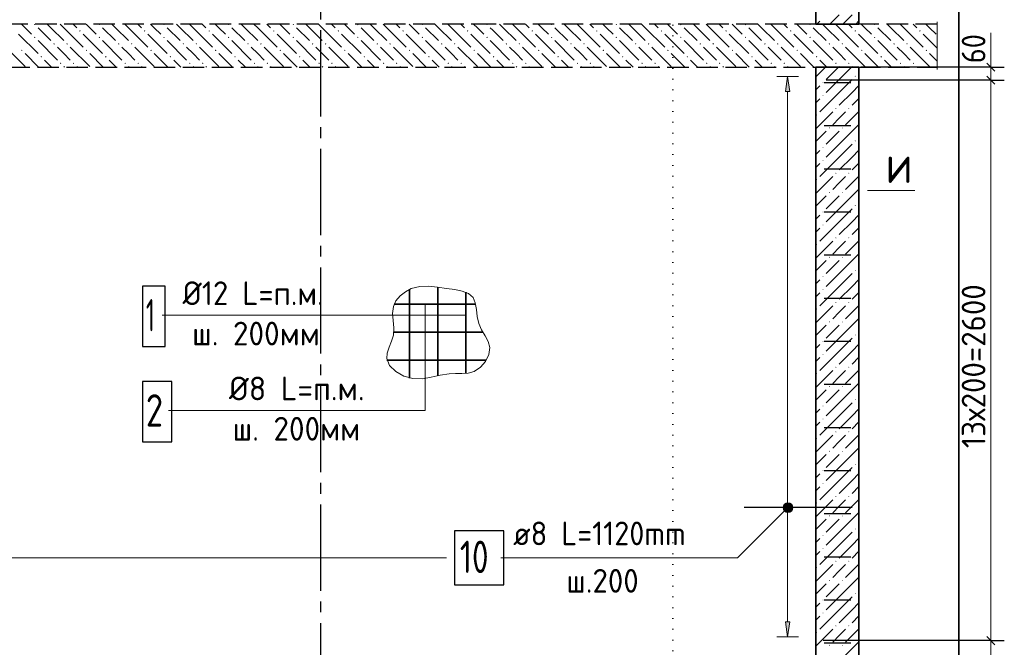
# Model space of a CAD drawing. Header units: millimetres. Extents: x 0 to 50400, y 0 to 35640.
# Tile 10 of 15: x 13351 to 24323, y 22881 to 29868. Entities that reach past the tile are written whole.
import ezdxf

# ---------------------------------------------------------------- set-up
doc = ezdxf.new("R2010")
doc.units = ezdxf.units.MM
for name, pattern in [('______2', [324, 240, -84]), ('______5', [1320, 960, -120, 120, -120]), ('______9', [120, 0, -120])]:
    doc.linetypes.add(name, pattern=pattern)
for name, color, linetype, lineweight in [('Standard', 7, 'Continuous', 25), ('ЖБ Перекрытие верхний уровень', 7, 'Continuous', 35), ('ЖБ Стена верхний уровень', 7, 'Continuous', 35), ('Позиционная метка линия выноска', 7, 'Continuous', 13), ('Позиционная метка номер позиции', 7, 'Continuous', 13), ('Сечения символ', 7, 'Continuous', 25)]:
    doc.layers.add(name, color=color, linetype=linetype, lineweight=lineweight)
doc.layers.add('Оси', color=7, linetype='______5', true_color=0x656565)
doc.layers.add('Стена Хомут', color=7, linetype='______2', true_color=0xa0a0a0)
doc.layers.add('Размерная выноска', color=7, linetype='Continuous')
doc.styles.add('ISOCPEUR', font='txt')

msp = doc.modelspace()

# ---------------------------------------------------------------- hatches: boundary and pattern name
at = {"layer": 'ЖБ Перекрытие верхний уровень', "linetype": 'Continuous', "lineweight": 18, "transparency": 33554687}
for points in [[(13511, 29815), (13516, 29819), (13522, 29819), (13527, 29815), (13519, 29807)], [(14015, 29743), (14023, 29751), (14031, 29743), (14023, 29735)], [(14231, 29815), (14236, 29819), (14242, 29819), (14247, 29815), (14239, 29807)], [(14735, 29743), (14743, 29751), (14751, 29743), (14743, 29735)], [(14951, 29815), (14956, 29819), (14962, 29819), (14967, 29815), (14959, 29807)], [(15455, 29743), (15463, 29751), (15471, 29743), (15463, 29735)], [(15671, 29815), (15676, 29819), (15682, 29819), (15687, 29815), (15679, 29807)], [(16175, 29743), (16183, 29751), (16191, 29743), (16183, 29735)], [(16391, 29815), (16396, 29819), (16402, 29819), (16407, 29815), (16399, 29807)], [(16895, 29743), (16903, 29751), (16911, 29743), (16903, 29735)], [(17111, 29815), (17116, 29819), (17122, 29819), (17127, 29815), (17119, 29807)], [(17615, 29743), (17623, 29751), (17631, 29743), (17623, 29735)], [(17831, 29815), (17836, 29819), (17842, 29819), (17847, 29815), (17839, 29807)], [(18335, 29743), (18343, 29751), (18351, 29743), (18343, 29735)], [(18551, 29815), (18556, 29819), (18562, 29819), (18567, 29815), (18559, 29807)], [(19055, 29743), (19063, 29751), (19071, 29743), (19063, 29735)], [(19271, 29815), (19276, 29819), (19282, 29819), (19287, 29815), (19279, 29807)], [(19775, 29743), (19783, 29751), (19791, 29743), (19783, 29735)], [(19991, 29815), (19996, 29819), (20002, 29819), (20007, 29815), (19999, 29807)], [(20495, 29743), (20503, 29751), (20511, 29743), (20503, 29735)], [(20711, 29815), (20716, 29819), (20722, 29819), (20727, 29815), (20719, 29807)], [(21215, 29743), (21223, 29751), (21231, 29743), (21223, 29735)], [(21431, 29815), (21436, 29819), (21442, 29819), (21447, 29815), (21439, 29807)], [(21935, 29743), (21943, 29751), (21951, 29743), (21943, 29735)], [(22151, 29815), (22156, 29819), (22162, 29819), (22167, 29815), (22159, 29807)], [(22655, 29743), (22663, 29751), (22671, 29743), (22663, 29735)], [(22871, 29815), (22876, 29819), (22882, 29819), (22887, 29815), (22879, 29807)], [(23375, 29743), (23383, 29751), (23391, 29743), (23383, 29735)], [(13511, 29671), (13519, 29679), (13527, 29671), (13519, 29663)], [(14231, 29671), (14239, 29679), (14247, 29671), (14239, 29663)], [(14951, 29671), (14959, 29679), (14967, 29671), (14959, 29663)], [(15671, 29671), (15679, 29679), (15687, 29671), (15679, 29663)], [(16391, 29671), (16399, 29679), (16407, 29671), (16399, 29663)], [(17111, 29671), (17119, 29679), (17127, 29671), (17119, 29663)], [(17831, 29671), (17839, 29679), (17847, 29671), (17839, 29663)], [(18551, 29671), (18559, 29679), (18567, 29671), (18559, 29663)], [(19271, 29671), (19279, 29679), (19287, 29671), (19279, 29663)], [(19991, 29671), (19999, 29679), (20007, 29671), (19999, 29663)], [(20711, 29671), (20719, 29679), (20727, 29671), (20719, 29663)], [(21431, 29671), (21439, 29679), (21447, 29671), (21439, 29663)], [(22151, 29671), (22159, 29679), (22167, 29671), (22159, 29663)], [(22871, 29671), (22879, 29679), (22887, 29671), (22879, 29663)], [(13367, 29527), (13375, 29535), (13383, 29527), (13375, 29519)], [(13727, 29599), (13735, 29607), (13743, 29599), (13735, 29591)], [(13871, 29599), (13879, 29607), (13887, 29599), (13879, 29591)], [(14087, 29527), (14095, 29535), (14103, 29527), (14095, 29519)], [(14447, 29599), (14455, 29607), (14463, 29599), (14455, 29591)], [(14591, 29599), (14599, 29607), (14607, 29599), (14599, 29591)], [(14807, 29527), (14815, 29535), (14823, 29527), (14815, 29519)], [(15167, 29599), (15175, 29607), (15183, 29599), (15175, 29591)], [(15311, 29599), (15319, 29607), (15327, 29599), (15319, 29591)], [(15527, 29527), (15535, 29535), (15543, 29527), (15535, 29519)], [(15887, 29599), (15895, 29607), (15903, 29599), (15895, 29591)], [(16031, 29599), (16039, 29607), (16047, 29599), (16039, 29591)], [(16247, 29527), (16255, 29535), (16263, 29527), (16255, 29519)], [(16607, 29599), (16615, 29607), (16623, 29599), (16615, 29591)], [(16751, 29599), (16759, 29607), (16767, 29599), (16759, 29591)], [(16967, 29527), (16975, 29535), (16983, 29527), (16975, 29519)], [(17327, 29599), (17335, 29607), (17343, 29599), (17335, 29591)], [(17471, 29599), (17479, 29607), (17487, 29599), (17479, 29591)], [(17687, 29527), (17695, 29535), (17703, 29527), (17695, 29519)], [(18047, 29599), (18055, 29607), (18063, 29599), (18055, 29591)], [(18191, 29599), (18199, 29607), (18207, 29599), (18199, 29591)], [(18407, 29527), (18415, 29535), (18423, 29527), (18415, 29519)], [(18767, 29599), (18775, 29607), (18783, 29599), (18775, 29591)], [(18911, 29599), (18919, 29607), (18927, 29599), (18919, 29591)], [(19127, 29527), (19135, 29535), (19143, 29527), (19135, 29519)], [(19487, 29599), (19495, 29607), (19503, 29599), (19495, 29591)], [(19631, 29599), (19639, 29607), (19647, 29599), (19639, 29591)], [(19847, 29527), (19855, 29535), (19863, 29527), (19855, 29519)], [(20207, 29599), (20215, 29607), (20223, 29599), (20215, 29591)], [(20351, 29599), (20359, 29607), (20367, 29599), (20359, 29591)], [(20567, 29527), (20575, 29535), (20583, 29527), (20575, 29519)], [(20927, 29599), (20935, 29607), (20943, 29599), (20935, 29591)], [(21071, 29599), (21079, 29607), (21087, 29599), (21079, 29591)], [(21287, 29527), (21295, 29535), (21303, 29527), (21295, 29519)], [(21647, 29599), (21655, 29607), (21663, 29599), (21655, 29591)], [(21791, 29599), (21799, 29607), (21807, 29599), (21799, 29591)], [(22007, 29527), (22015, 29535), (22023, 29527), (22015, 29519)], [(22367, 29599), (22375, 29607), (22383, 29599), (22375, 29591)], [(22511, 29599), (22519, 29607), (22527, 29599), (22519, 29591)], [(22727, 29527), (22735, 29535), (22743, 29527), (22735, 29519)], [(23087, 29599), (23095, 29607), (23103, 29599), (23095, 29591)], [(23231, 29599), (23239, 29607), (23247, 29599), (23239, 29591)], [(23447, 29527), (23455, 29535), (23463, 29527), (23455, 29519)], [(13583, 29455), (13591, 29463), (13599, 29455), (13591, 29447)], [(14303, 29455), (14311, 29463), (14319, 29455), (14311, 29447)], [(15023, 29455), (15031, 29463), (15039, 29455), (15031, 29447)], [(15743, 29455), (15751, 29463), (15759, 29455), (15751, 29447)], [(16463, 29455), (16471, 29463), (16479, 29455), (16471, 29447)], [(17183, 29455), (17191, 29463), (17199, 29455), (17191, 29447)], [(17903, 29455), (17911, 29463), (17919, 29455), (17911, 29447)], [(18623, 29455), (18624, 29455), (18624, 29455)], [(18624, 29455), (18631, 29463), (18639, 29455), (18631, 29447), (18624, 29455)], [(19343, 29455), (19351, 29463), (19359, 29455), (19351, 29447)], [(20063, 29455), (20071, 29463), (20079, 29455), (20071, 29447)], [(20783, 29455), (20791, 29463), (20799, 29455), (20791, 29447)], [(21503, 29455), (21511, 29463), (21519, 29455), (21511, 29447)], [(22223, 29455), (22231, 29463), (22239, 29455), (22231, 29447)], [(22943, 29455), (22951, 29463), (22959, 29455), (22951, 29447)], [(13799, 29383), (13807, 29391), (13815, 29383), (13807, 29375)], [(13943, 29383), (13951, 29391), (13959, 29383), (13951, 29375)], [(14519, 29383), (14527, 29391), (14535, 29383), (14527, 29375)], [(14663, 29383), (14671, 29391), (14679, 29383), (14671, 29375)], [(15239, 29383), (15247, 29391), (15255, 29383), (15247, 29375)], [(15383, 29383), (15391, 29391), (15399, 29383), (15391, 29375)], [(15959, 29383), (15967, 29391), (15975, 29383), (15967, 29375)], [(16103, 29383), (16111, 29391), (16119, 29383), (16111, 29375)], [(16679, 29383), (16687, 29391), (16695, 29383), (16687, 29375)], [(16823, 29383), (16831, 29391), (16839, 29383), (16831, 29375)], [(17399, 29383), (17407, 29391), (17415, 29383), (17407, 29375)], [(17543, 29383), (17551, 29391), (17559, 29383), (17551, 29375)], [(18119, 29383), (18127, 29391), (18135, 29383), (18127, 29375)], [(18263, 29383), (18271, 29391), (18279, 29383), (18271, 29375)], [(18839, 29383), (18847, 29391), (18855, 29383), (18847, 29375)], [(18983, 29383), (18991, 29391), (18999, 29383), (18991, 29375)], [(19559, 29383), (19567, 29391), (19575, 29383), (19567, 29375)], [(19703, 29383), (19711, 29391), (19719, 29383), (19711, 29375)], [(20279, 29383), (20287, 29391), (20295, 29383), (20287, 29375)], [(20423, 29383), (20431, 29391), (20439, 29383), (20431, 29375)], [(20999, 29383), (21007, 29391), (21015, 29383), (21007, 29375)], [(21143, 29383), (21151, 29391), (21159, 29383), (21151, 29375)], [(21719, 29383), (21727, 29391), (21735, 29383), (21727, 29375)], [(21863, 29383), (21871, 29391), (21879, 29383), (21871, 29375)], [(22439, 29383), (22447, 29391), (22455, 29383), (22447, 29375)], [(22583, 29383), (22591, 29391), (22599, 29383), (22591, 29375)], [(23159, 29383), (23167, 29391), (23175, 29383), (23167, 29375)], [(23303, 29383), (23311, 29391), (23319, 29383), (23311, 29375)]]:
    msp.add_hatch(color=7, dxfattribs=at).paths.add_polyline_path(points, flags=16)
at = {"layer": 'ЖБ Стена верхний уровень', "linetype": 'Continuous', "lineweight": 18, "transparency": 33554687}
for points in [[(22657, 29239), (22663, 29245), (22669, 29239), (22663, 29233)], [(22297, 29167), (22303, 29173), (22309, 29167), (22303, 29161)], [(22297, 29023), (22303, 29029), (22309, 29023), (22303, 29017)], [(22441, 28879), (22447, 28885), (22453, 28879), (22447, 28873)], [(22585, 28879), (22591, 28885), (22597, 28879), (22591, 28873)], [(22225, 28807), (22231, 28813), (22237, 28807), (22231, 28801)], [(22369, 28663), (22375, 28669), (22381, 28663), (22375, 28657)], [(22513, 28663), (22519, 28669), (22525, 28663), (22519, 28657)], [(22297, 28447), (22303, 28453), (22309, 28447), (22303, 28441)], [(22657, 28519), (22663, 28525), (22669, 28519), (22663, 28513)], [(22297, 28303), (22303, 28309), (22309, 28303), (22303, 28297)], [(22225, 28087), (22231, 28093), (22237, 28087), (22231, 28081)], [(22441, 28159), (22447, 28165), (22453, 28159), (22447, 28153)], [(22585, 28159), (22591, 28165), (22597, 28159), (22591, 28153)], [(22369, 27943), (22375, 27949), (22381, 27943), (22375, 27937)], [(22513, 27943), (22519, 27949), (22525, 27943), (22519, 27937)], [(22657, 27799), (22663, 27805), (22669, 27799), (22663, 27793)], [(22297, 27727), (22303, 27733), (22309, 27727), (22303, 27721)], [(22297, 27583), (22303, 27589), (22309, 27583), (22303, 27577)], [(22441, 27439), (22447, 27445), (22453, 27439), (22447, 27433)], [(22585, 27439), (22591, 27445), (22597, 27439), (22591, 27433)], [(22225, 27367), (22231, 27373), (22237, 27367), (22231, 27361)], [(22369, 27223), (22375, 27229), (22381, 27223), (22375, 27217)], [(22513, 27223), (22519, 27229), (22525, 27223), (22519, 27217)], [(22297, 27007), (22303, 27013), (22309, 27007), (22303, 27001)], [(22657, 27079), (22663, 27085), (22669, 27079), (22663, 27073)], [(22297, 26863), (22303, 26869), (22309, 26863), (22303, 26857)], [(22441, 26719), (22447, 26725), (22453, 26719), (22447, 26713)], [(22585, 26719), (22591, 26725), (22597, 26719), (22591, 26713)], [(22225, 26647), (22231, 26653), (22237, 26647), (22231, 26641)], [(22369, 26503), (22375, 26509), (22381, 26503), (22375, 26497)], [(22513, 26503), (22519, 26509), (22525, 26503), (22519, 26497)], [(22657, 26359), (22663, 26365), (22669, 26359), (22663, 26353)], [(22297, 26287), (22303, 26293), (22309, 26287), (22303, 26281)], [(22297, 26143), (22303, 26149), (22309, 26143), (22303, 26137)], [(22441, 25999), (22447, 26005), (22453, 25999), (22447, 25993)], [(22585, 25999), (22591, 26005), (22597, 25999), (22591, 25993)], [(22225, 25927), (22231, 25933), (22237, 25927), (22231, 25921)], [(22369, 25783), (22375, 25789), (22381, 25783), (22375, 25777)], [(22513, 25783), (22519, 25789), (22525, 25783), (22519, 25777)], [(22297, 25567), (22303, 25573), (22309, 25567), (22303, 25561)], [(22657, 25639), (22663, 25645), (22669, 25639), (22663, 25633)], [(22297, 25423), (22303, 25429), (22309, 25423), (22303, 25417)], [(22441, 25279), (22447, 25285), (22453, 25279), (22447, 25273)], [(22585, 25279), (22591, 25285), (22597, 25279), (22591, 25273)], [(22225, 25207), (22231, 25213), (22237, 25207), (22231, 25201)], [(22369, 25063), (22375, 25069), (22381, 25063), (22375, 25057)], [(22513, 25063), (22519, 25069), (22525, 25063), (22519, 25057)], [(22657, 24919), (22663, 24925), (22669, 24919), (22663, 24913)], [(22297, 24847), (22303, 24853), (22309, 24847), (22303, 24841)], [(22297, 24703), (22303, 24709), (22309, 24703), (22303, 24697)], [(22225, 24487), (22231, 24493), (22237, 24487), (22231, 24481)], [(22441, 24559), (22447, 24565), (22453, 24559), (22447, 24553)], [(22585, 24559), (22591, 24565), (22597, 24559), (22591, 24553)], [(22369, 24343), (22375, 24349), (22381, 24343), (22375, 24337)], [(22513, 24343), (22519, 24349), (22525, 24343), (22519, 24337)], [(22657, 24199), (22663, 24205), (22669, 24199), (22663, 24193)], [(22297, 24127), (22303, 24133), (22309, 24127), (22303, 24121)], [(22297, 23983), (22303, 23989), (22309, 23983), (22303, 23977)], [(22441, 23839), (22447, 23845), (22453, 23839), (22447, 23833)], [(22585, 23839), (22591, 23845), (22597, 23839), (22591, 23833)], [(22225, 23767), (22231, 23773), (22237, 23767), (22231, 23761)], [(22369, 23623), (22375, 23629), (22381, 23623), (22375, 23617)], [(22513, 23623), (22519, 23629), (22525, 23623), (22519, 23617)], [(22657, 23479), (22663, 23485), (22669, 23479), (22663, 23473)], [(22297, 23407), (22303, 23413), (22309, 23407), (22303, 23401)], [(22297, 23263), (22303, 23269), (22309, 23263), (22303, 23257)], [(22225, 23047), (22231, 23053), (22237, 23047), (22231, 23041)], [(22441, 23119), (22447, 23125), (22453, 23119), (22447, 23113)], [(22585, 23119), (22591, 23125), (22597, 23119), (22591, 23113)], [(22369, 22903), (22375, 22909), (22381, 22903), (22375, 22897)], [(22513, 22903), (22519, 22909), (22525, 22903), (22519, 22897)]]:
    msp.add_hatch(color=7, dxfattribs=at).paths.add_polyline_path(points, flags=16)
at = {"layer": 'Позиционная метка линия выноска', "linetype": 'Continuous', "lineweight": 13, "transparency": 33554687}
for points in [[(21950, 24398), (21874, 24474), (21860, 24450)], [(21964, 24422), (21898, 24488), (21874, 24474)], [(21964, 24422), (21874, 24474), (21950, 24398)], [(21964, 24450), (21926, 24488), (21898, 24488)], [(21964, 24450), (21898, 24488), (21964, 24422)], [(21926, 24488), (21964, 24450), (21950, 24474)], [(21950, 24398), (21860, 24450), (21926, 24384)], [(21926, 24384), (21860, 24450), (21860, 24422)], [(21926, 24384), (21860, 24422), (21898, 24384)], [(21898, 24384), (21860, 24422), (21874, 24398)]]:
    msp.add_hatch(color=7, dxfattribs=at).paths.add_polyline_path(points)
at = {"layer": 'Стена Хомут', "linetype": 'Continuous', "lineweight": 13, "transparency": 33554687}
msp.add_hatch(color=7, dxfattribs=at).paths.add_polyline_path([(21933, 29068), (21909, 29236), (21885, 29068)])
msp.add_hatch(color=7, dxfattribs=at).paths.add_polyline_path([(21933, 23164), (21909, 22996), (21885, 23164)], flags=16)

# ---------------------------------------------------------------- linework, layer by layer
at = {"layer": 'Standard', "color": 7, "linetype": 'Continuous', "lineweight": 13, "transparency": 33554687}
for p, q in [((24173, 29339), (24173, 29429)), ((24173, 29195), (24173, 22955)), ((24173, 22955), (24173, 22763))]:
    msp.add_line(p, q, dxfattribs=at)
at = {"layer": 'Standard', "color": 7, "linetype": 'Continuous', "lineweight": -3, "transparency": 33554687}
for p, q in [((24173, 29339), (24023, 29339)), ((24173, 29339), (24323, 29339)), ((24173, 29195), (24023, 29195)), ((24173, 29195), (24323, 29195)), ((24173, 22955), (24023, 22955)), ((24173, 22955), (24323, 22955))]:
    msp.add_line(p, q, dxfattribs=at)
at = {"layer": 'Standard', "color": 7, "linetype": 'Continuous', "lineweight": 25, "transparency": 33554687}
for p, q in [((24128, 29384), (24218, 29294)), ((24128, 29240), (24218, 29150)), ((24128, 23000), (24218, 22910))]:
    msp.add_line(p, q, dxfattribs=at)
at = {"layer": 'Standard', "color": 254, "linetype": 'Continuous', "lineweight": 35, "true_color": 0xc4c4ff, "transparency": 33554687}
msp.add_lwpolyline([(5311, 20971), (23815, 20971), (23815, 31311), (5311, 31311), (5311, 20971)], dxfattribs=at)
at = {"layer": 'Standard', "color": 7, "linetype": 'Continuous', "lineweight": -3, "transparency": 33554687}
for points in [[(24173, 29339), (24153, 29339), (24153, 29339), (24153, 29339), (24153, 29339), (22723, 29339)], [(24173, 29195), (24153, 29195), (24153, 29195), (24153, 29195), (24153, 29195), (22339, 29195)], [(24173, 22955), (24153, 22955), (24153, 22955), (22306, 22955)]]:
    msp.add_lwpolyline(points, dxfattribs=at)
at = {"layer": 'Standard', "color": 7, "linetype": 'Continuous', "lineweight": 13, "transparency": 33554687}
msp.add_lwpolyline([(24173, 29339), (24173, 29264), (24173, 29264), (24173, 29195)], dxfattribs=at)
at = {"layer": 'ЖБ Перекрытие верхний уровень', "color": 7, "linetype": '______2', "lineweight": 25, "transparency": 33554687}
for p, q in [((18624, 29819), (9984, 29819)), ((22224, 29819), (18624, 29819)), ((22704, 29819), (22224, 29819)), ((23575, 29819), (22704, 29819)), ((9984, 29339), (18624, 29339)), ((18624, 29339), (22224, 29339)), ((22224, 29339), (22704, 29339)), ((22704, 29339), (23575, 29339))]:
    msp.add_line(p, q, dxfattribs=at)
at = {"layer": 'ЖБ Перекрытие верхний уровень', "color": 9, "linetype": 'Continuous', "lineweight": 18, "true_color": 0xc7c7c7, "transparency": 33554687}
for p, q in [((13411, 29779), (13370, 29819)), ((13483, 29707), (13411, 29779)), ((13555, 29779), (13699, 29635)), ((13699, 29779), (13658, 29819)), ((13699, 29779), (13843, 29635)), ((13802, 29819), (13843, 29779)), ((13843, 29779), (14059, 29563)), ((13946, 29819), (13987, 29779)), ((14131, 29779), (14090, 29819)), ((14203, 29707), (14131, 29779)), ((14275, 29779), (14419, 29635)), ((14419, 29779), (14378, 29819)), ((14419, 29779), (14563, 29635)), ((14522, 29819), (14563, 29779)), ((14563, 29779), (14779, 29563)), ((14666, 29819), (14707, 29779)), ((14851, 29779), (14810, 29819)), ((14923, 29707), (14851, 29779)), ((14995, 29779), (15139, 29635)), ((15139, 29779), (15098, 29819)), ((15139, 29779), (15283, 29635)), ((15242, 29819), (15283, 29779)), ((15283, 29779), (15499, 29563)), ((15386, 29819), (15427, 29779)), ((15571, 29779), (15530, 29819)), ((15643, 29707), (15571, 29779)), ((15715, 29779), (15859, 29635)), ((15859, 29779), (15818, 29819)), ((15859, 29779), (16003, 29635)), ((15962, 29819), (16003, 29779)), ((16003, 29779), (16219, 29563)), ((16106, 29819), (16147, 29779)), ((16291, 29779), (16250, 29819)), ((16363, 29707), (16291, 29779)), ((16435, 29779), (16579, 29635)), ((16579, 29779), (16538, 29819)), ((16579, 29779), (16723, 29635)), ((16682, 29819), (16723, 29779)), ((16723, 29779), (16939, 29563)), ((16826, 29819), (16867, 29779)), ((17011, 29779), (16970, 29819)), ((17083, 29707), (17011, 29779)), ((17155, 29779), (17299, 29635)), ((17299, 29779), (17258, 29819)), ((17299, 29779), (17443, 29635)), ((17402, 29819), (17443, 29779)), ((17443, 29779), (17659, 29563)), ((17546, 29819), (17587, 29779)), ((17731, 29779), (17690, 29819)), ((17803, 29707), (17731, 29779)), ((17875, 29779), (18019, 29635)), ((18019, 29779), (17978, 29819)), ((18019, 29779), (18163, 29635)), ((18122, 29819), (18163, 29779)), ((18163, 29779), (18379, 29563)), ((18266, 29819), (18307, 29779)), ((18451, 29779), (18410, 29819)), ((18523, 29707), (18451, 29779)), ((18595, 29779), (18624, 29750)), ((18624, 29750), (18739, 29635)), ((18739, 29779), (18698, 29819)), ((18739, 29779), (18883, 29635)), ((18842, 29819), (18883, 29779)), ((18883, 29779), (19099, 29563)), ((18986, 29819), (19027, 29779)), ((19171, 29779), (19130, 29819)), ((19243, 29707), (19171, 29779)), ((19315, 29779), (19459, 29635)), ((19459, 29779), (19418, 29819)), ((19459, 29779), (19603, 29635)), ((19562, 29819), (19603, 29779)), ((19603, 29779), (19819, 29563)), ((19706, 29819), (19747, 29779)), ((19891, 29779), (19850, 29819)), ((19963, 29707), (19891, 29779)), ((20035, 29779), (20179, 29635)), ((20179, 29779), (20138, 29819)), ((20179, 29779), (20323, 29635)), ((20282, 29819), (20323, 29779)), ((20323, 29779), (20539, 29563)), ((20426, 29819), (20467, 29779)), ((20611, 29779), (20570, 29819)), ((20683, 29707), (20611, 29779)), ((20755, 29779), (20899, 29635)), ((20899, 29779), (20858, 29819)), ((20899, 29779), (21043, 29635)), ((21002, 29819), (21043, 29779)), ((21043, 29779), (21259, 29563)), ((21146, 29819), (21187, 29779)), ((21331, 29779), (21290, 29819)), ((21403, 29707), (21331, 29779)), ((21475, 29779), (21619, 29635)), ((21619, 29779), (21578, 29819)), ((21619, 29779), (21763, 29635)), ((21722, 29819), (21763, 29779)), ((21763, 29779), (21979, 29563)), ((21866, 29819), (21907, 29779)), ((22051, 29779), (22010, 29819)), ((22123, 29707), (22051, 29779)), ((22195, 29779), (22339, 29635)), ((22339, 29779), (22298, 29819)), ((22339, 29779), (22483, 29635)), ((22442, 29819), (22483, 29779)), ((22483, 29779), (22699, 29563)), ((22586, 29819), (22627, 29779)), ((22771, 29779), (22730, 29819)), ((22843, 29707), (22771, 29779)), ((22915, 29779), (23059, 29635)), ((23059, 29779), (23018, 29819)), ((23059, 29779), (23203, 29635)), ((23162, 29819), (23203, 29779)), ((23203, 29779), (23419, 29563)), ((23306, 29819), (23347, 29779)), ((23491, 29779), (23450, 29819)), ((23563, 29707), (23491, 29779)), ((13339, 29707), (13555, 29491)), ((13555, 29635), (13771, 29419)), ((14059, 29707), (14275, 29491)), ((14275, 29635), (14491, 29419)), ((14779, 29707), (14995, 29491)), ((14995, 29635), (15211, 29419)), ((15499, 29707), (15715, 29491)), ((15715, 29635), (15931, 29419)), ((16219, 29707), (16435, 29491)), ((16435, 29635), (16651, 29419)), ((16939, 29707), (17155, 29491)), ((17155, 29635), (17371, 29419)), ((17659, 29707), (17875, 29491)), ((17875, 29635), (18091, 29419)), ((18379, 29707), (18595, 29491)), ((18595, 29635), (18624, 29606)), ((19099, 29707), (19315, 29491)), ((19315, 29635), (19531, 29419)), ((19819, 29707), (20035, 29491)), ((20035, 29635), (20251, 29419)), ((20539, 29707), (20755, 29491)), ((20755, 29635), (20971, 29419)), ((21259, 29707), (21475, 29491)), ((21475, 29635), (21691, 29419)), ((21979, 29707), (22195, 29491)), ((22195, 29635), (22411, 29419)), ((22699, 29707), (22915, 29491)), ((22915, 29635), (23131, 29419)), ((23419, 29707), (23575, 29551)), ((13195, 29563), (13411, 29347)), ((13843, 29491), (13771, 29563)), ((13915, 29563), (14131, 29347)), ((14563, 29491), (14491, 29563)), ((14635, 29563), (14851, 29347)), ((15283, 29491), (15211, 29563)), ((15355, 29563), (15571, 29347)), ((16003, 29491), (15931, 29563)), ((16075, 29563), (16291, 29347)), ((16723, 29491), (16651, 29563)), ((16795, 29563), (17011, 29347)), ((17443, 29491), (17371, 29563)), ((17515, 29563), (17731, 29347)), ((18163, 29491), (18091, 29563)), ((18235, 29563), (18451, 29347)), ((18624, 29606), (18811, 29419)), ((18883, 29491), (18811, 29563)), ((18955, 29563), (19171, 29347)), ((19603, 29491), (19531, 29563)), ((19675, 29563), (19891, 29347)), ((20323, 29491), (20251, 29563)), ((20395, 29563), (20611, 29347)), ((21043, 29491), (20971, 29563)), ((21115, 29563), (21331, 29347)), ((21763, 29491), (21691, 29563)), ((21835, 29563), (22051, 29347)), ((22483, 29491), (22411, 29563)), ((22555, 29563), (22771, 29347)), ((23203, 29491), (23131, 29563)), ((23275, 29563), (23491, 29347)), ((13411, 29491), (13562, 29339)), ((13706, 29339), (13627, 29419)), ((13915, 29419), (13843, 29491)), ((14131, 29491), (14282, 29339)), ((14426, 29339), (14347, 29419)), ((14635, 29419), (14563, 29491)), ((14851, 29491), (15002, 29339)), ((15146, 29339), (15067, 29419)), ((15355, 29419), (15283, 29491)), ((15571, 29491), (15722, 29339)), ((15866, 29339), (15787, 29419)), ((16075, 29419), (16003, 29491)), ((16291, 29491), (16442, 29339)), ((16586, 29339), (16507, 29419)), ((16795, 29419), (16723, 29491)), ((17011, 29491), (17162, 29339)), ((17306, 29339), (17227, 29419)), ((17515, 29419), (17443, 29491)), ((17731, 29491), (17882, 29339)), ((18026, 29339), (17947, 29419)), ((18235, 29419), (18163, 29491)), ((18451, 29491), (18602, 29339)), ((18746, 29339), (18667, 29419)), ((18955, 29419), (18883, 29491)), ((19171, 29491), (19322, 29339)), ((19466, 29339), (19387, 29419)), ((19675, 29419), (19603, 29491)), ((19891, 29491), (20042, 29339)), ((20186, 29339), (20107, 29419)), ((20395, 29419), (20323, 29491)), ((20611, 29491), (20762, 29339)), ((20906, 29339), (20827, 29419)), ((21115, 29419), (21043, 29491)), ((21331, 29491), (21482, 29339)), ((21626, 29339), (21547, 29419)), ((21835, 29419), (21763, 29491)), ((22051, 29491), (22202, 29339)), ((22346, 29339), (22267, 29419)), ((22555, 29419), (22483, 29491)), ((22771, 29491), (22922, 29339)), ((23066, 29339), (22987, 29419)), ((23275, 29419), (23203, 29491)), ((23491, 29491), (23575, 29407)), ((13843, 29347), (13850, 29339)), ((13987, 29347), (13994, 29339)), ((14563, 29347), (14570, 29339)), ((14707, 29347), (14714, 29339)), ((15283, 29347), (15290, 29339)), ((15427, 29347), (15434, 29339)), ((16003, 29347), (16010, 29339)), ((16147, 29347), (16154, 29339)), ((16723, 29347), (16730, 29339)), ((16867, 29347), (16874, 29339)), ((17443, 29347), (17450, 29339)), ((17587, 29347), (17594, 29339)), ((18163, 29347), (18170, 29339)), ((18307, 29347), (18314, 29339)), ((18883, 29347), (18890, 29339)), ((19027, 29347), (19034, 29339)), ((19603, 29347), (19610, 29339)), ((19747, 29347), (19754, 29339)), ((20323, 29347), (20330, 29339)), ((20467, 29347), (20474, 29339)), ((21043, 29347), (21050, 29339)), ((21187, 29347), (21194, 29339)), ((21763, 29347), (21770, 29339)), ((21907, 29347), (21914, 29339)), ((22483, 29347), (22490, 29339)), ((22627, 29347), (22634, 29339)), ((23203, 29347), (23210, 29339)), ((23347, 29347), (23354, 29339))]:
    msp.add_line(p, q, dxfattribs=at)
at = {"layer": 'ЖБ Стена верхний уровень', "color": 7, "linetype": 'Continuous', "lineweight": 35, "transparency": 33554687}
for p, q in [((22224, 31071), (22224, 29819)), ((22704, 29819), (22704, 31071)), ((22224, 29819), (22704, 29819)), ((22224, 29339), (22224, 22763)), ((22704, 29339), (22224, 29339)), ((22704, 22763), (22704, 29339))]:
    msp.add_line(p, q, dxfattribs=at)
at = {"layer": 'ЖБ Стена верхний уровень', "color": 251, "linetype": 'Continuous', "lineweight": 18, "true_color": 0x494949, "transparency": 33554687}
for p, q in [((22236, 29819), (22267, 29851)), ((22483, 29923), (22380, 29819)), ((22627, 29923), (22524, 29819)), ((22668, 29819), (22704, 29855)), ((22332, 29339), (22224, 29231)), ((22476, 29339), (22339, 29203)), ((22483, 29203), (22620, 29339)), ((22483, 29203), (22339, 29059)), ((22627, 29203), (22483, 29059)), ((22704, 29279), (22699, 29275)), ((22224, 29087), (22267, 29131)), ((22627, 29059), (22704, 29135)), ((22267, 28987), (22224, 28943)), ((22483, 29059), (22267, 28843)), ((22627, 29059), (22483, 28915)), ((22704, 28991), (22627, 28915)), ((22411, 28843), (22224, 28655)), ((22411, 28699), (22483, 28771)), ((22483, 28771), (22555, 28843)), ((22704, 28847), (22555, 28699)), ((22483, 28483), (22699, 28699)), ((22339, 28627), (22224, 28511)), ((22483, 28627), (22339, 28483)), ((22704, 28559), (22699, 28555)), ((22483, 28483), (22339, 28339)), ((22627, 28483), (22483, 28339)), ((22224, 28367), (22267, 28411)), ((22483, 28339), (22267, 28123)), ((22627, 28339), (22483, 28195)), ((22627, 28339), (22704, 28415)), ((22267, 28267), (22224, 28223)), ((22704, 28271), (22627, 28195)), ((22411, 28123), (22224, 27935)), ((22483, 28051), (22555, 28123)), ((22704, 28127), (22555, 27979)), ((22411, 27979), (22483, 28051)), ((22339, 27907), (22224, 27791)), ((22483, 27907), (22339, 27763)), ((22483, 27763), (22699, 27979)), ((22483, 27763), (22339, 27619)), ((22627, 27763), (22483, 27619)), ((22704, 27839), (22699, 27835)), ((22224, 27647), (22267, 27691)), ((22627, 27619), (22704, 27695)), ((22267, 27547), (22224, 27503)), ((22483, 27619), (22267, 27403)), ((22627, 27619), (22483, 27475)), ((22704, 27551), (22627, 27475)), ((22411, 27403), (22224, 27215)), ((22411, 27259), (22483, 27331)), ((22483, 27331), (22555, 27403)), ((22704, 27407), (22555, 27259)), ((22483, 27043), (22699, 27259)), ((22339, 27187), (22224, 27071)), ((22483, 27187), (22339, 27043)), ((22704, 27119), (22699, 27115)), ((22483, 27043), (22339, 26899)), ((22627, 27043), (22483, 26899)), ((22224, 26927), (22267, 26971)), ((22483, 26899), (22267, 26683)), ((22627, 26899), (22483, 26755)), ((22627, 26899), (22704, 26975)), ((22267, 26827), (22224, 26783)), ((22704, 26831), (22627, 26755)), ((22411, 26683), (22224, 26495)), ((22483, 26611), (22555, 26683)), ((22704, 26687), (22555, 26539)), ((22411, 26539), (22483, 26611)), ((22339, 26467), (22224, 26351)), ((22483, 26467), (22339, 26323)), ((22483, 26323), (22699, 26539)), ((22704, 26399), (22699, 26395)), ((22224, 26207), (22267, 26251)), ((22483, 26323), (22339, 26179)), ((22627, 26323), (22483, 26179)), ((22627, 26179), (22704, 26255)), ((22483, 26179), (22267, 25963)), ((22627, 26179), (22483, 26035)), ((22267, 26107), (22224, 26063)), ((22704, 26111), (22627, 26035)), ((22411, 25963), (22224, 25775)), ((22483, 25891), (22555, 25963)), ((22704, 25967), (22555, 25819)), ((22411, 25819), (22483, 25891)), ((22483, 25603), (22699, 25819)), ((22339, 25747), (22224, 25631)), ((22483, 25747), (22339, 25603)), ((22704, 25679), (22699, 25675)), ((22483, 25603), (22339, 25459)), ((22627, 25603), (22483, 25459)), ((22224, 25487), (22267, 25531)), ((22483, 25459), (22267, 25243)), ((22627, 25459), (22483, 25315)), ((22627, 25459), (22704, 25535)), ((22267, 25387), (22224, 25343)), ((22704, 25391), (22627, 25315)), ((22411, 25243), (22224, 25055)), ((22483, 25171), (22555, 25243)), ((22704, 25247), (22555, 25099)), ((22411, 25099), (22483, 25171)), ((22339, 25027), (22224, 24911)), ((22483, 25027), (22339, 24883)), ((22483, 24883), (22699, 25099)), ((22704, 24959), (22699, 24955)), ((22224, 24767), (22267, 24811)), ((22483, 24883), (22339, 24739)), ((22627, 24883), (22483, 24739)), ((22627, 24739), (22704, 24815)), ((22483, 24739), (22267, 24523)), ((22627, 24739), (22483, 24595)), ((22267, 24667), (22224, 24623)), ((22704, 24671), (22627, 24595)), ((22411, 24523), (22224, 24335)), ((22483, 24451), (22555, 24523)), ((22704, 24527), (22555, 24379)), ((22411, 24379), (22483, 24451)), ((22483, 24163), (22699, 24379)), ((22339, 24307), (22224, 24191)), ((22483, 24307), (22339, 24163)), ((22483, 24163), (22339, 24019)), ((22627, 24163), (22483, 24019)), ((22704, 24239), (22699, 24235)), ((22224, 24047), (22267, 24091)), ((22627, 24019), (22704, 24095)), ((22267, 23947), (22224, 23903)), ((22483, 24019), (22267, 23803)), ((22627, 24019), (22483, 23875)), ((22704, 23951), (22627, 23875)), ((22411, 23803), (22224, 23615)), ((22411, 23659), (22483, 23731)), ((22483, 23731), (22555, 23803)), ((22704, 23807), (22555, 23659)), ((22483, 23443), (22699, 23659)), ((22339, 23587), (22224, 23471)), ((22483, 23587), (22339, 23443)), ((22704, 23519), (22699, 23515)), ((22483, 23443), (22339, 23299)), ((22627, 23443), (22483, 23299)), ((22627, 23299), (22704, 23375)), ((22224, 23327), (22267, 23371)), ((22483, 23299), (22267, 23083)), ((22627, 23299), (22483, 23155)), ((22267, 23227), (22224, 23183)), ((22704, 23231), (22627, 23155)), ((22411, 23083), (22224, 22895)), ((22483, 23011), (22555, 23083)), ((22704, 23087), (22555, 22939)), ((22411, 22939), (22483, 23011)), ((22524, 22763), (22699, 22939))]:
    msp.add_line(p, q, dxfattribs=at)
at = {"layer": 'Оси', "color": 8, "linetype": '______5', "lineweight": -3, "transparency": 33554687}
msp.add_line((16704, 31071), (16704, 19440), dxfattribs=at)
at = {"layer": 'Позиционная метка линия выноска', "color": 7, "linetype": 'Continuous', "lineweight": 13, "transparency": 33554687}
for p, q in [((23327, 27968), (22799, 27968)), ((21874, 24474), (21874, 24474)), ((21950, 24474), (21950, 24474)), ((21874, 24398), (21874, 24398)), ((21950, 24398), (21950, 24398))]:
    msp.add_line(p, q, dxfattribs=at)
for points in [[(12347, 24431), (12903, 23876), (18109, 23876)], [(21912, 24436), (21352, 23876), (18712, 23876)]]:
    msp.add_lwpolyline(points, dxfattribs=at)
msp.add_circle((21912, 24436), 54, dxfattribs=at)
at = {"layer": 'Позиционная метка номер позиции', "color": 7, "linetype": 'Continuous', "lineweight": 35, "transparency": 33554687}
for p, q in [((18009, 26892), (18009, 25904)), ((17696, 26866), (17696, 25879)), ((18322, 26834), (18322, 25930)), ((17525, 26703), (18431, 26703)), ((17519, 26390), (18514, 26390)), ((17444, 26077), (18550, 26077))]:
    msp.add_line(p, q, dxfattribs=at)
at = {"layer": 'Позиционная метка номер позиции', "color": 7, "linetype": 'Continuous', "lineweight": 25, "transparency": 33554687}
for points in [[(14721, 26230), (14973, 26230), (14973, 26902), (14721, 26902), (14721, 26230)], [(14721, 25170), (15045, 25170), (15045, 25842), (14721, 25842), (14721, 25170)]]:
    msp.add_lwpolyline(points, dxfattribs=at)
at = {"layer": 'Позиционная метка номер позиции', "color": 7, "linetype": '______2', "lineweight": 13, "transparency": 33554687}
msp.add_lwpolyline([(18108, 26874), (18008, 26892), (17908, 26903), (17810, 26899), (17714, 26874), (17649, 26840), (17591, 26793), (17544, 26738), (17515, 26675), (17506, 26599), (17512, 26519), (17520, 26438), (17515, 26356), (17495, 26288), (17468, 26221), (17447, 26156), (17441, 26095), (17473, 26017), (17542, 25950), (17633, 25900), (17732, 25872), (17838, 25869), (17938, 25887), (18036, 25911), (18136, 25927), (18207, 25929), (18279, 25928), (18349, 25934), (18417, 25953), (18486, 25999), (18542, 26064), (18579, 26140), (18590, 26217), (18573, 26284), (18538, 26349), (18499, 26415), (18466, 26486), (18449, 26563), (18440, 26642), (18428, 26716), (18403, 26776), (18353, 26820), (18283, 26847), (18199, 26863), (18108, 26874)], dxfattribs=at)
at = {"layer": 'Позиционная метка номер позиции', "color": 7, "linetype": 'Continuous', "lineweight": 13, "transparency": 33554687}
for points in [[(15009, 25518), (17868, 25518), (17868, 26703)], [(14937, 26578), (16649, 26578), (18322, 26578)]]:
    msp.add_lwpolyline(points, dxfattribs=at)
at = {"layer": 'Размерная выноска', "color": 7, "linetype": 'Continuous', "lineweight": 13, "transparency": 33554687}
msp.add_line((23575, 29843), (23575, 29315), dxfattribs=at)
at = {"layer": 'Размерная выноска', "color": 251, "linetype": 'Continuous', "lineweight": 13, "true_color": 0x656565, "transparency": 33554687}
msp.add_line((24173, 29339), (24173, 29723), dxfattribs=at)
at = {"layer": 'Сечения символ', "color": 7, "linetype": '______9', "lineweight": 13, "transparency": 33554687}
msp.add_line((20630, 29807), (20630, 20803), dxfattribs=at)
at = {"layer": 'Стена Хомут', "color": 251, "linetype": 'Continuous', "lineweight": 13, "true_color": 0x494949, "transparency": 33554687}
for p, q in [((21909, 29236), (21789, 29236)), ((21909, 29236), (21885, 29068)), ((21933, 29068), (21909, 29236)), ((21909, 29236), (22029, 29236)), ((21909, 29236), (21909, 29236)), ((21885, 29068), (21933, 29068)), ((21909, 23164), (21909, 29068)), ((21909, 22996), (21885, 23164)), ((21885, 23164), (21933, 23164)), ((21933, 23164), (21909, 22996)), ((21909, 22996), (21789, 22996)), ((21909, 22996), (22029, 22996)), ((21909, 22996), (21909, 22996))]:
    msp.add_line(p, q, dxfattribs=at)
at = {"layer": 'Стена Хомут', "color": 36, "linetype": 'Continuous', "lineweight": 25, "true_color": 0x6e3c1e, "transparency": 33554687}
for p, q in [((22317, 29169), (22612, 29169)), ((22317, 28689), (22612, 28689)), ((22317, 28209), (22612, 28209)), ((22317, 27729), (22612, 27729)), ((22317, 27249), (22612, 27249)), ((22317, 26769), (22612, 26769)), ((22317, 26289), (22612, 26289)), ((22317, 25809), (22612, 25809)), ((22317, 25329), (22612, 25329)), ((22317, 24849), (22612, 24849)), ((22628, 24436), (21424, 24436)), ((22317, 24369), (22612, 24369)), ((22317, 23889), (22612, 23889)), ((22317, 23409), (22612, 23409)), ((22317, 22929), (22612, 22929))]:
    msp.add_line(p, q, dxfattribs=at)
at = {"layer": 'Стена Хомут', "color": 7, "linetype": 'Continuous', "lineweight": 25, "transparency": 33554687}
msp.add_lwpolyline([(18196, 23576), (18748, 23576), (18748, 24176), (18196, 24176), (18196, 23576)], dxfattribs=at)

# ---------------------------------------------------------------- texts
at = {"layer": 'Standard', "color": 7, "linetype": 'Continuous', "lineweight": 25, "transparency": 33554687, "char_height": 264, "attachment_point": 7, "rotation": 90, "style": 'ISOCPEUR'}
for s, insert, width in [('\\W0.87;60', (24113, 29384), 484.73), ('\\W0.95;13х200=2600', (24113, 25099), 2103.76)]:
    msp.add_mtext(s, dxfattribs=dict(at, insert=insert, width=width))
at = {"layer": 'Позиционная метка номер позиции', "color": 7, "linetype": 'Continuous', "lineweight": 25, "transparency": 33554687, "attachment_point": 7, "style": 'ISOCPEUR'}
for s, insert, char_height, width in [('\\W0.94;Ø12 L=п.м.', (15166, 26691), 264, 1786.42), ('\\W0.56;1', (14757, 26398), 360, 279.99), ('\\W0.96;ш. 200мм', (15272, 26242), 264, 1578.57), ('\\W0.97;Ø8 L=п.м.', (15683, 25631), 264, 1657.9), ('\\W0.78;2', (14757, 25338), 360, 391.68), ('\\W0.96;ш. 200мм', (15723, 25182), 264, 1578.57)]:
    msp.add_mtext(s, dxfattribs=dict(at, insert=insert, char_height=char_height, width=width))
at = {"layer": 'Сечения символ', "color": 7, "linetype": 'Continuous', "lineweight": 35, "transparency": 33554687, "insert": (23003, 28050), "char_height": 420, "width": 456.98, "attachment_point": 7, "style": 'ISOCPEUR'}
msp.add_mtext('\\W0.78;и', dxfattribs=at)
at = {"layer": 'Стена Хомут', "color": 7, "linetype": 'Continuous', "lineweight": 13, "transparency": 33554687, "attachment_point": 7, "style": 'ISOCPEUR'}
for s, insert, char_height, width in [('\\W0.93;ø8 L=1120mm ', (18849, 24017), 264, 2339.98), ('\\W0.75;10', (18256, 23708), 360, 566.75), ('\\W0.95;ш.200 ', (19443, 23489), 264, 1154.56)]:
    msp.add_mtext(s, dxfattribs=dict(at, insert=insert, char_height=char_height, width=width))

doc.saveas('drawing.dxf')
